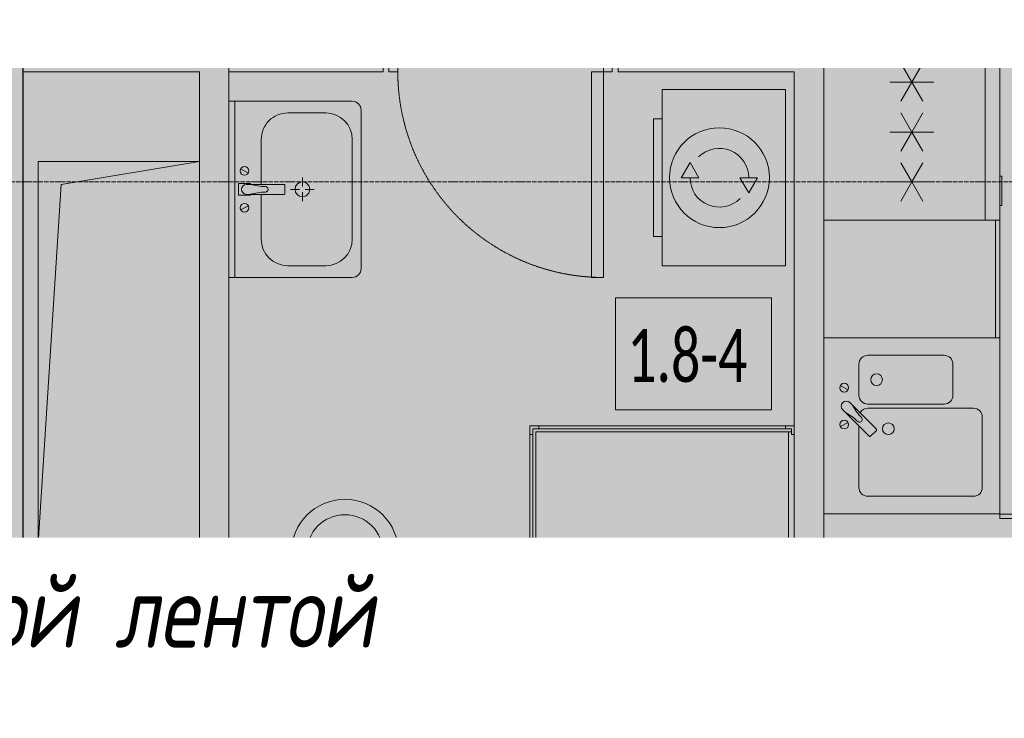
# Model space of a CAD drawing. Header units: millimetres. Extents: x -84210938 to 7466299, y -86687 to 22081.
# Tile 122 of 256: x 64716 to 68068, y -33925 to -31547. Entities that reach past the tile are written whole.
import ezdxf
from ezdxf import colors
from ezdxf.entities.mleader import LeaderData, LeaderLine
from ezdxf.math import Vec2, Vec3

# ---------------------------------------------------------------- set-up
doc = ezdxf.new("R2010")
doc.units = ezdxf.units.MM
for name, pattern in [('-D1-02х01', [3, 2, -1]), ('-D1-03x03', [6, 3, -3]), ('-D1d1-15x02', [19, 15, -2, 0, -2]), ('DASHDOT', [25.4, 12.7, -6.35, 0, -6.35])]:
    doc.linetypes.add(name, pattern=pattern)
for name, color, linetype, lineweight in [('_0', 7, 'Continuous', 13), ('A-000-MH_MASS', 7, '-D1-03x03', 5), ('A-010-A_ROOM', 7, 'Continuous', 18), ('A-200-M_WALL', 7, 'Continuous', 5), ('A-200-M_WALL_INT', 7, 'Continuous', 5), ('A-200-M_WALL_PAT', 7, 'Continuous', 5), ('A-230-M_FLOOR', 7, 'Continuous', 5), ('A-325-M_DOOR', 7, 'Continuous', 5), ('A-700-M_FFE', 7, 'Continuous', 5), ('dim_light', 12, 'Continuous', 9), ('dim_pot', 183, 'Continuous', 9), ('E-610-M_EPS', 7, 'Continuous', 5), ('M-520-M_DRAINAGE_FW', 7, 'Continuous', 5), ('M-567-M_MECH_EQP', 7, 'Continuous', 5), ('Z-060-M_DETAIL', 7, 'Continuous', 5), ('Оси', 7, 'Continuous', 5)]:
    doc.layers.add(name, color=color, linetype=linetype, lineweight=lineweight)
doc.layers.add('dim_razv', color=7, linetype='DASHDOT', lineweight=9, true_color=0x285228)
doc.layers.add('pol', color=7, linetype='Continuous', lineweight=15, true_color=0x55666d)
doc.styles.add('Calibri Light_2', font='Calibri light.ttf', dxfattribs={"width": 0.7, "height": 250})
doc.styles.add('fl_iso paper', font='isocpeur.ttf', dxfattribs={"width": 0.8, "oblique": 10})
doc.styles.add('In tre', font='isocpeur.ttf', dxfattribs={"width": 0.8, "oblique": 10})

# ---------------------------------------------------------------- blocks, each defined once
blk = doc.blocks.new('_DOT')
at = {"color": 0, "linetype": 'ByBlock'}
blk.add_line((-0.5, 0), (-1, 0), dxfattribs=at)
at = {"color": 0, "linetype": 'ByBlock', "const_width": 0.5}
blk.add_lwpolyline([(-0.25, 0, 1), (0.25, 0, 1)], format="xyb", close=True, dxfattribs=at)
blk = doc.blocks.new('A_DOR_Door - INT_3_Single_800Wx2100H-8410814-50_AS_Plan_23')
at = {"layer": 'A-325-M_DOOR'}
for p, q in [((-350, 50), (-350, 750)), ((-350, 750), (-310, 750)), ((-350, 50), (-350, 750)), ((-310, 750), (-310, 50)), ((-380, 50), (-380, -20)), ((-350, 50), (-380, 50)), ((-310, 50), (-350, 50)), ((-350, -20), (-350, 50)), ((380, 50), (350, 50)), ((350, 50), (350, -20)), ((380, -20), (380, 50)), ((-380, -20), (-350, -20)), ((350, -20), (380, -20))]:
    blk.add_line(p, q, dxfattribs=at)
at = {"layer": 'A-325-M_DOOR', "linetype": '-D1-02х01'}
blk.add_arc((-350, 50), 700, 360, 90, dxfattribs=at)
blk = doc.blocks.new('MR_Душевой поддон - Санузел с душем_900х900-2493956-50_AS_Plan_23')
at = {"layer": 'M-520-M_DRAINAGE_FW'}
for p, q in [((-70, 900), (-100, 900)), ((-100, 900), (-100, 870)), ((-90, 870), (-90, 890)), ((-90, 890), (-70, 890)), ((790, 890), (-90, 890)), ((-90, 890), (-90, 10)), ((-80, 10), (-80, 880)), ((-80, 880), (790, 880)), ((-70, 900), (770, 900)), ((-70, 890), (-70, 900)), ((800, 900), (770, 900)), ((770, 900), (770, 890)), ((770, 890), (790, 890)), ((780, 880), (780, 20)), ((790, 890), (790, 870)), ((790, 880), (790, 890)), ((800, 870), (800, 900)), ((-100, 30), (-100, 870)), ((-100, 870), (-90, 870)), ((790, 870), (800, 870)), ((338.7, 20), (338.7, 375.1)), ((361.3, 375.1), (361.3, 20)), ((251.9, 129.1), (298.9, 129.1)), ((251.9, 120), (251.9, 129.1)), ((251.9, 120), (298.9, 120)), ((251.9, 92.5), (251.9, 120)), ((298.9, 120), (251.9, 120)), ((298.9, 129.1), (298.9, 120)), ((298.9, 120), (298.9, 92.5)), ((298.9, 92.5), (251.9, 92.5)), ((253.8, 92.5), (296.6, 92.5)), ((253.8, 42), (253.8, 92.5)), ((266.7, 73.7), (338.7, 73.7)), ((296.6, 92.5), (296.6, 73.7)), ((361.3, 73.7), (428.7, 73.7)), ((455.7, 73.7), (479.1, 73.7)), ((479.1, 73.7), (479.1, 42)), ((266.7, 42), (253.8, 42)), ((264, 34), (296, 34)), ((264, 20), (264, 34)), ((338.7, 42), (266.7, 42)), ((266.7, 42), (293.6, 42)), ((266.7, 34), (266.7, 42)), ((293.6, 34), (266.7, 34)), ((293.6, 42), (293.6, 34)), ((296, 34), (296, 20)), ((479.1, 42), (361.3, 42)), ((414, 20), (414, 34)), ((414, 34), (446, 34)), ((416.4, 34), (416.4, 42)), ((416.4, 42), (443.3, 42)), ((443.3, 34), (416.4, 34)), ((443.3, 42), (443.3, 34)), ((446, 34), (446, 20)), ((-100, 30), (-100, 0)), ((-90, 30), (-100, 30)), ((-90, 10), (-90, 30)), ((-70, 10), (-90, 10)), ((-90, 10), (-80, 10)), ((250.2, 20), (-80, 20)), ((-70, 0), (-70, 10)), ((250.2, 20), (310, 20)), ((250.2, 0), (250.2, 20)), ((296, 20), (264, 20)), ((338.7, 20), (310, 20)), ((310, 20), (310, 0)), ((361.3, 20), (338.7, 20)), ((400, 20), (361.3, 20)), ((400, 0), (400, 20)), ((400, 20), (459.8, 20)), ((446, 20), (414, 20)), ((780, 20), (459.8, 20)), ((459.8, 20), (459.8, 0)), ((-100, 0), (-70, 0)), ((310, 0), (250.2, 0)), ((459.8, 0), (400, 0))]:
    blk.add_line(p, q, dxfattribs=at)
for centre, radius, start, end in [((350, 391.5), 110, 275.916, 264.084), ((350, 391.5), 20, 0, 180), ((350, 391.5), 20, 180, 0), ((350, 391.5), 20, 235.4667, 304.5333), ((450, 155.2), 20.9, 360, 180), ((450, 155.2), 20.9, 180, 360), ((442.2, 67.2), 15, 0, 180), ((442.2, 67.2), 15, 154.0483, 25.9517), ((442.2, 67.2), 15, 180, 0), ((350, 56.1), 15.5, 137.0093, 222.9907), ((350, 56.1), 15.5, 317.0093, 42.9907)]:
    blk.add_arc(centre, radius, start, end, dxfattribs=at)
blk = doc.blocks.new('MR_Унитаз напольный - Санузел с ванной-3100252-50_AS_Plan_23')
at = {"layer": 'M-520-M_DRAINAGE_FW'}
for p, q in [((-182.5, 0), (-182.5, 267.5)), ((-130, 267.5), (-130, 90)), ((130, 90), (130, 267.5)), ((182.5, 267.5), (182.5, 0)), ((-50, 150), (-50, 100)), ((-50, 135), (50, 135)), ((50, 100), (50, 150)), ((-90, 50), (90, 50)), ((182.5, 0), (-182.5, 0)), ((-182.5, -50), (-182.5, 0)), ((-182.5, 0), (182.5, 0)), ((182.5, 0), (182.5, -50)), ((-182.5, -50), (182.5, -50)), ((-182.5, -200), (-182.5, -50)), ((182.5, -50), (-182.5, -50)), ((182.5, -50), (182.5, -200)), ((182.5, -200), (-182.5, -200))]:
    blk.add_line(p, q, dxfattribs=at)
for centre, radius, start, end in [((0, 267.5), 182.5, 0, 180), ((0, 267.5), 130, 360, 180), ((0, 150), 50, 360, 180), ((-90, 90), 40, 180, 270), ((90, 90), 40, 270, 360), ((0, -125), 20, 360, 180), ((0, -125), 20, 180, 360)]:
    blk.add_arc(centre, radius, start, end, dxfattribs=at)
blk = doc.blocks.new('MR_Тумба-Умывальник с зеркалом - Тумба-умывальник_600-V56-50_AS_Plan_23')
at = {"layer": 'M-520-M_DRAINAGE_FW'}
for p, q in [((-300, 0), (-300, -420)), ((300, -420), (300, 0)), ((-300, -20), (300, -20)), ((20, -33.1), (-20, -33.1)), ((-20, -33.1), (-20, -73.1)), ((20, -73.1), (20, -33.1)), ((-69.7, -39.8), (-55.6, -66.3)), ((-17, -60), (-17, -73.1)), ((17, -73.1), (17, -60)), ((69.7, -39.8), (55.6, -66.3)), ((-20, -73.1), (-17, -73.1)), ((-17, -73.1), (-17, -187.9)), ((17, -187.9), (17, -73.1)), ((17, -73.1), (20, -73.1)), ((-17, -110), (-170, -110)), ((170, -110), (17, -110)), ((-260, -200), (-260, -330)), ((-14, -190.9), (14, -190.9)), ((260, -330), (260, -200)), ((0, -210), (0, -240)), ((-10, -250), (-40, -250)), ((0, -290), (0, -260)), ((40, -250), (10, -250)), ((-170, -420), (170, -420)), ((-270, -450), (270, -450))]:
    blk.add_line(p, q, dxfattribs=at)
for centre, radius, start, end in [((-62.7, -53.1), 15, 360, 180), ((-62.7, -53.1), 15, 180, 360), ((0, -60), 17, 360, 180), ((62.7, -53.1), 15, 360, 180), ((62.7, -53.1), 15, 180, 360), ((-217.6, -129.9), 208.5, 1.5946, 15.8177), ((217.6, -129.9), 208.5, 164.1823, 178.4054), ((-170, -200), 90, 90, 180), ((0, -124.1), 9.19, 180, 360), ((170, -200), 90, 360, 90), ((-14, -187.9), 3, 180, 270), ((-14, -187.9), 3, 195, 255), ((14, -187.9), 3, 270, 0), ((14, -187.9), 3, 285, 345), ((0, -250), 25, 0, 180), ((0, -250), 25, 180, 0), ((-170, -330), 90, 180, 270), ((170, -330), 90, 270, 360), ((-270, -420), 30, 180, 270), ((270, -420), 30, 270, 360)]:
    blk.add_arc(centre, radius, start, end, dxfattribs=at)
blk = doc.blocks.new('MR_Мойка - Кухонная мойка-2479835-50_AS_Plan_23')
at = {"layer": 'M-520-M_DRAINAGE_FW'}
for p, q in [((-300, -50), (-300, 550)), ((-300, 550), (300, 550)), ((-300, -50), (-300, 550)), ((300, 550), (300, -50)), ((-30, 490), (210, 490)), ((-60, 100), (-60, 460)), ((240, 460), (240, 100)), ((-210, 390), (-104, 390)), ((-240, 100), (-240, 360)), ((-74, 360), (-74, 100)), ((-69.8, 48.2), (11.4, 129.4)), ((35.5, 105.4), (-45.7, 24.2)), ((15.7, 129.4), (35.5, 109.6)), ((-104, 70), (-210, 70)), ((210, 70), (0.1, 70)), ((-79, 39), (-69.8, 48.2)), ((-136.7, 6.7), (-122.6, 33.3)), ((-45.7, 24.2), (-55, 14.9)), ((2.7, 6.7), (-11.4, 33.3)), ((300, -50), (-300, -50))]:
    blk.add_line(p, q, dxfattribs=at)
for centre, radius, start, end in [((-30, 460), 30, 90, 180), ((210, 460), 30, 0, 90), ((-210, 360), 30, 90, 180), ((-104, 360), 30, 0, 90), ((10, 170), 20, 0, 180), ((10, 170), 20, 180, 0), ((-157, 130), 20, 0, 180), ((-157, 130), 20, 180, 0), ((13.5, 127.3), 3, 45, 135), ((13.5, 127.3), 3, 45, 135), ((33.3, 107.5), 3, 315, 45), ((33.3, 107.5), 3, 315, 45), ((-210, 100), 30, 180, 270), ((-104, 100), 30, 270, 0), ((-171.5, 230.2), 208.5, 299.1823, 313.4054), ((-30, 100), 30, 180, 241.4489), ((-21.7, 72.3), 9.19, 315, 135), ((210, 100), 30, 270, 0), ((-129.7, 20), 15, 0, 180), ((-67, 26.9), 17, 135, 315), ((136.3, -77.5), 208.5, 136.5946, 150.8177), ((-4.3, 20), 15, 0, 180), ((-129.7, 20), 15, 180, 0), ((-4.3, 20), 15, 180, 0)]:
    blk.add_arc(centre, radius, start, end, dxfattribs=at)
blk = doc.blocks.new('MR_Доборный кухонный элемент - Доборный элемент-2474931-50_AS_Plan_23')
at = {"layer": 'A-700-M_FFE'}
for p, q in [((400, 0), (0, 0)), ((0, 0), (0, -585)), ((400, -585), (0, -585)), ((0, -585), (0, -600)), ((0, -585), (400, -585)), ((0, -600), (400, -600))]:
    blk.add_line(p, q, dxfattribs=at)
blk = doc.blocks.new('MR_Холодильник - Холодильник-2465095-50_AS_Plan_23')
at = {"layer": 'E-610-M_EPS'}
for p, q in [((300, 300), (-300, 300)), ((-300, 300), (-300, -250)), ((300, -250), (300, 300)), ((-170, 0), (-170, 75)), ((0, 0), (0, 75)), ((170, 75), (170, 0)), ((-235, 37.5), (-170, 0)), ((-105, 37.5), (-170, 0)), ((-65, 37.5), (0, 0)), ((65, 37.5), (0, 0)), ((170, 0), (105, 37.5)), ((170, 0), (235, 37.5)), ((-170, 0), (-235, -37.5)), ((-170, -75), (-170, 0)), ((-170, 0), (-105, -37.5)), ((105, -37.5), (170, 0)), ((235, -37.5), (170, 0)), ((170, 0), (170, -75)), ((0, 0), (-65, -37.5)), ((0, -75), (0, 0)), ((0, 0), (65, -37.5)), ((300, -250), (-300, -250)), ((-300, -250), (-300, -300)), ((-300, -250), (300, -250)), ((300, -300), (300, -250)), ((-300, -300), (300, -300)), ((-150, -300), (-250, -300)), ((-250, -300), (-250, -306.1)), ((-150, -306.1), (-150, -300)), ((-250, -306.1), (-150, -306.1))]:
    blk.add_line(p, q, dxfattribs=at)
blk = doc.blocks.new('MR_Стиральная машина - Стиральная машина_450-4908679-50_AS_Plan_23')
at = {"layer": 'E-610-M_EPS'}
for p, q in [((-200, 450), (200, 450)), ((-200, 420), (-200, 450)), ((200, 450), (200, 420)), ((-300, 420), (300, 420)), ((-300, 0), (-300, 420)), ((300, 420), (300, 0)), ((0, 355), (52, 325)), ((0, 295), (0, 355)), ((52, 325), (0, 295)), ((-52, 125), (0, 155)), ((0, 155), (0, 95)), ((0, 95), (-52, 125)), ((300, 0), (-300, 0))]:
    blk.add_line(p, q, dxfattribs=at)
for radius, start, end in [(170, 0, 180), (100, 90, 225), (100, 270, 45), (170, 180, 0)]:
    blk.add_arc((0, 225), radius, start, end, dxfattribs=at)
blk = doc.blocks.new('MR_Доборный кухонный элемент - Доборный элемент-2465071-50_AS_Plan_23')
at = {"layer": 'A-700-M_FFE'}
for p, q in [((600, 0), (0, 0)), ((0, 0), (0, -585)), ((600, -585), (0, -585)), ((0, -585), (0, -600)), ((0, -585), (600, -585)), ((0, -600), (600, -600)), ((600, -600), (600, -585))]:
    blk.add_line(p, q, dxfattribs=at)
blk = doc.blocks.new('A_MEQ_OpeningShaft-Rectangular - ВК-7976084-50_AS_Plan_23')
at = {"layer": 'Z-060-M_DETAIL', "linetype": '-D1-03x03'}
blk.add_hatch(color=256, dxfattribs=at).paths.add_polyline_path([(0, -300), (42.9, -42.9), (550, 0), (0, 0)])
at = {"layer": 'A-000-MH_MASS'}
for p, q in [((550, 0), (0, 0)), ((0, 0), (0, -300)), ((550, -300), (550, 0)), ((0, -300), (550, -300))]:
    blk.add_line(p, q, dxfattribs=at)
at = {"layer": 'Z-060-M_DETAIL'}
for p, q in [((550, 0), (0, 0)), ((0, 0), (0, -300)), ((42.9, -42.9), (550, 0)), ((550, 0), (550, -300)), ((0, -300), (42.9, -42.9)), ((0, -300), (550, -300))]:
    blk.add_line(p, q, dxfattribs=at)
blk = doc.blocks.new('A_MEQ_OpeningShaft-Rectangular - ОВ-7976050-50_AS_Plan_23')
at = {"layer": 'Z-060-M_DETAIL', "linetype": '-D1-03x03'}
blk.add_hatch(color=256, dxfattribs=at).paths.add_polyline_path([(0, -1300), (78.6, -78.6), (550, 0), (0, 0), (0, -619.7)])
at = {"layer": 'A-000-MH_MASS'}
for p, q in [((550, 0), (0, 0)), ((0, 0), (0, -1300)), ((550, -1300), (550, 0)), ((0, -1300), (550, -1300))]:
    blk.add_line(p, q, dxfattribs=at)
at = {"layer": 'Z-060-M_DETAIL'}
for p, q in [((550, 0), (0, 0)), ((0, 0), (0, -1300)), ((78.6, -78.6), (550, 0)), ((550, 0), (550, -1300)), ((0, -1300), (78.6, -78.6)), ((0, -1300), (550, -1300))]:
    blk.add_line(p, q, dxfattribs=at)

msp = doc.modelspace()

# ---------------------------------------------------------------- hatches: boundary and pattern name
at = {"true_color": 0xebf0f0}
for points in [[(64728, -31724.4), (65328, -31724.4), (65328, -31624.4), (64728, -31624.4)], [(65328, -33829.4), (65428, -33829.4), (65428, -31624.4), (65328, -31624.4), (65328, -33572.3)], [(64856.5, -33429.4), (65328, -33429.4), (65328, -33329.4), (64728, -33329.4), (64728, -33429.4), (64778, -33429.4)]]:
    msp.add_hatch(color=7, dxfattribs=at).paths.add_polyline_path(points)
at = {"layer": '_0', "transparency": 33554534}
h = msp.add_hatch(color=252, dxfattribs=at)
h.dxf.hatch_style = 1
h.paths.add_polyline_path([(35428, -49734.4), (73878, -49734.4), (73878, -19284.4), (35428, -19284.4)])
h.paths.add_polyline_path([(44528, -41629.4), (44528, -34929.4), (49428, -34929.4), (49428, -36429.4), (51028, -36429.4), (51028, -30029.4), (49428, -30029.4), (49428, -30779.4), (42778, -30779.4), (42778, -28029.4), (44528, -28029.4), (44528, -27979.4), (45303, -27979.4), (45303, -27379.4), (47528, -27379.4), (47528, -27979.4), (53578, -27979.4), (53578, -27379.4), (55478, -27379.4), (55478, -27979.4), (64478, -27979.4), (64478, -26229.4), (67788, -26229.4), (67788, -28219.4), (66578, -28219.4), (66578, -30029.4), (62978, -30029.4), (62978, -30829.4), (59878, -30829.4), (59878, -30029.4), (58628, -30029.4), (58628, -38979.4), (59728, -38979.4), (59728, -38079.4), (62978, -38079.4), (62978, -38979.4), (66878, -38979.4), (66878, -41429.4), (64478, -41429.4), (64478, -41029.4), (59923, -41029.4), (59923, -41629.4), (57898, -41629.4), (57898, -41029.4), (47038, -41029.4), (47038, -41629.4)], flags=16)
at = {"layer": 'A-200-M_WALL_PAT'}
h = msp.add_hatch(dxfattribs=at)
h.set_pattern_fill('FP_2', color=256, style=0, pattern_type=2)
h.set_pattern_definition([(45, (36177.975, -48979.44), (-57.02463, 57.02463), []), (45, (36235, -48979.44), (-57.02463, 57.02463), [100.806, -20.161, 3.353, -16.808])])
h.paths.add_polyline_path([(64567, -39179.4), (64728, -39179.4), (64728, -29829.4), (64528, -29829.4), (64528, -39179.4)])
h = msp.add_hatch(dxfattribs=at)
h.set_pattern_fill('FP_1', color=256, style=0, pattern_type=2)
h.set_pattern_definition([(45, (36177.98, -48979.44), (-75.43415, 75.43415), [106.68, -17.78, 3.556, -17.78]), (45, (36177.98, -48904.05), (-75.43415, 75.43415), []), (50, (36177.98, -48979.44), (127.52922, -11.15758), [13.335, -146.685]), (355, (36177.98, -48979.44), (-24.66966, 133.74002), [10.668, -117.348]), (100.451, (36188.6, -48980.37), (102.85973, 122.58178), [11.333, -124.663]), (46.184, (36177.98, -48943.88), (189.75516, -29.43036), [20.002, -220.027]), (96.636, (36193.79, -48946.33), (166.1822, 173.1996), [17, -186.995]), (351.184, (36177.98, -48943.88), (166.1839, 173.1976), [16.002, -176.022]), (21, (36195.76, -48952.77), (106.13027, -71.58603), [13.335, -146.685]), (326, (36195.76, -48952.77), (43.26188, 128.93175), [10.668, -117.348]), (71.451, (36204.6, -48958.73), (149.39198, 57.34505), [11.333, -124.663]), (37.5, (36177.975, -48979.436), (2.16223, 59.18836), [3.353, -112.573, 3.353, -115.773, -117.792]), (37.5, (36177.975, -48979.436), (2.16223, 59.18836), [-235.052, 3.353, -114.44]), (7.5, (36177.975, -48979.436), (46.77386, 70.12615), [3.353, -64.567, 3.353, -109.906, -44.894]), (7.5, (36177.975, -48979.436), (46.77386, 70.12615), [-181.178, 3.353, -41.542]), (327.5, (36138.326, -48979.436), (94.91367, -4.010093), [3.353, -41.097, 3.353, -135.331, -184.023]), (327.5, (36138.326, -48979.436), (94.91367, -4.010093), [-183.134, 3.353, -180.67]), (317.5, (36120.55, -48979.44), (103.69057, 17.79882), [3.353, -54.432, 3.353, -88.748, -130.683]), (317.5, (36120.55, -48979.44), (103.69057, 17.79882), [-149.885, 3.353, -127.33])])
h.paths.add_polyline_path([(72828, -34029.4), (72828, -33829.4), (64728, -33829.4), (64728, -34029.4), (70770.5, -34029.4)])

# ---------------------------------------------------------------- linework, layer by layer
at = {"layer": 'A-010-A_ROOM', "lineweight": 5, "flags": 128}
msp.add_lwpolyline([(66744.5, -32493.8), (67275.5, -32493.8), (67275.5, -32874.8), (66744.5, -32874.8)], close=True, dxfattribs=at)
at = {"layer": 'A-200-M_WALL', "lineweight": 25}
msp.add_line((64728, -39179.4), (64728, -30029.4), dxfattribs=at)
at = {"layer": 'A-200-M_WALL', "lineweight": 9}
for p, q in [((65428, -31624.4), (64728, -31624.4)), ((65428, -33829.4), (65428, -31624.4)), ((64728, -31724.4), (65328, -31724.4)), ((65328, -31724.4), (65328, -32029.4)), ((64778, -33329.4), (64728, -33329.4)), ((64728, -33429.4), (65328, -33429.4)), ((65328, -33429.4), (65328, -33529.4)), ((64778, -33829.4), (64728, -33829.4)), ((65640.5, -33829.4), (65428, -33829.4)), ((66453, -33829.4), (66005.5, -33829.4)), ((66803.2, -33829.4), (66483, -33829.4)), ((66953, -33829.4), (66863, -33829.4)), ((68053, -33829.4), (67012.8, -33829.4))]:
    msp.add_line(p, q, dxfattribs=at)
at = {"layer": 'A-200-M_WALL'}
msp.add_line((65328, -33829.4), (65428, -33829.4), dxfattribs=at)
at = {"layer": 'A-200-M_WALL_INT'}
for p, q in [((67452.2, -31624.4), (67452.2, -30179.4)), ((67453, -30179.4), (67453, -31629.4)), ((65428, -31624.4), (65953, -31624.4)), ((65953, -31624.4), (65953, -31724.4)), ((66753, -31624.4), (67453, -31624.4)), ((66753, -31724.4), (66753, -31624.4)), ((65953, -31724.4), (65428, -31724.4)), ((67353, -31724.4), (66753, -31724.4)), ((67353, -32929.4), (67353, -31724.4)), ((67353, -33829.4), (67353, -32959.4)), ((67453, -33229.4), (67453, -33829.4))]:
    msp.add_line(p, q, dxfattribs=at)
at = {"layer": 'A-230-M_FLOOR'}
msp.add_line((65953, -31624.4), (66753, -31624.4), dxfattribs=at)
at = {"layer": 'Оси', "linetype": '-D1d1-15x02'}
msp.add_line((32615.2, -32099.4), (74746.1, -32099.4), dxfattribs=at)

# ---------------------------------------------------------------- block references
at = {"layer": 'A-325-M_DOOR', "color": 8, "true_color": 0x7f7f7f, "rotation": 180}
msp.add_blockref('A_DOR_Door - INT_3_Single_800Wx2100H-8410814-50_AS_Plan_23', (66353, -31674.4), dxfattribs=at)
at = {"layer": 'A-700-M_FFE'}
for name, p, rotation in [('MR_Доборный кухонный элемент - Доборный элемент-2474931-50_AS_Plan_23', (67453, -32629.4), 89.99999999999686), ('MR_Доборный кухонный элемент - Доборный элемент-2465071-50_AS_Plan_23', (68653, -33829.7), 180)]:
    msp.add_blockref(name, p, dxfattribs=dict(at, rotation=rotation))
at = {"layer": 'E-610-M_EPS'}
for name, p, rotation in [('MR_Холодильник - Холодильник-2465095-50_AS_Plan_23', (67753, -31929.4), 89.99999999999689), ('MR_Стиральная машина - Стиральная машина_450-4908679-50_AS_Plan_23', (67323, -32084.8), 90.0000000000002)]:
    msp.add_blockref(name, p, dxfattribs=dict(at, rotation=rotation))
at = {"layer": 'M-520-M_DRAINAGE_FW'}
for name, p, rotation in [('MR_Тумба-Умывальник с зеркалом - Тумба-умывальник_600-V56-50_AS_Plan_23', (65428, -32124.4), 89.99999999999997), ('MR_Мойка - Кухонная мойка-2479835-50_AS_Plan_23', (67503, -32929.4), 270.0000000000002)]:
    msp.add_blockref(name, p, dxfattribs=dict(at, rotation=rotation))
for name, p in [('MR_Душевой поддон - Санузел с душем_900х900-2493956-50_AS_Plan_23', (66553, -33829.4)), ('MR_Унитаз напольный - Санузел с ванной-3100252-50_AS_Plan_23', (65823, -33629.4))]:
    msp.add_blockref(name, p, dxfattribs=at)
at = {"layer": 'M-567-M_MECH_EQP'}
for name, p in [('A_MEQ_OpeningShaft-Rectangular - ОВ-7976050-50_AS_Plan_23', (64778, -32029.4)), ('A_MEQ_OpeningShaft-Rectangular - ВК-7976084-50_AS_Plan_23', (64778, -33529.4))]:
    msp.add_blockref(name, p, dxfattribs=at)

# ---------------------------------------------------------------- texts
at = {"layer": 'A-010-A_ROOM', "lineweight": 5, "insert": (66784.3, -32600), "char_height": 180, "width": 577.215, "attachment_point": 1, "style": 'Calibri Light_2'}
msp.add_mtext('1.8-4 ', dxfattribs=at)

# ---------------------------------------------------------------- next in the draw order: leaders
at = {"layer": 'dim_light'}
ml = msp.add_multileader_mtext('Standard', dxfattribs=at)
ml.set_content('\\pxsm1,ql;Контурная подсветка потолка светодиодной лентой', color=256, style='fl_iso paper')
ml.set_leader_properties(lineweight=5)
ml.set_arrow_properties(name='DOT')
ml.build(insert=Vec2(0, 0))
ml.multileader.update_dxf_attribs({"has_dogleg": 0, "text_left_attachment_type": 6, "text_right_attachment_type": 6, "dogleg_length": 0.75, "arrow_head_size": 60, "scale": 40})
ctx = ml.context
ctx.base_point, ctx.scale, ctx.char_height, ctx.arrow_head_size, ctx.landing_gap_size, ctx.plane_origin = Vec3(59256.9, -33734.7), 40, 250, 60, 80, Vec3(61314.1, -26554.8)
ctx.left_attachment, ctx.right_attachment = 6, 6
notes = []
notes.append((ctx, [(1, (1, 1, 0), (59226.9, -33734.7), (1, 0), 30, [(0, [(55928, -34385)], 0, [])])]))
ctx.mtext.insert, ctx.mtext.width, ctx.mtext.defined_height, ctx.mtext.line_spacing_factor, ctx.mtext.flow_direction = Vec3(59336.9, -33434.7), 4067.72, 979.1, 0.7, 5
ctx.mtext.has_bg_fill, ctx.mtext.bg_color, ctx.mtext.bg_scale_factor, ctx.mtext.bg_transparency, ctx.mtext.use_window_bg_color = 1, -1027028792, 1.5, 0, 1
at = {"layer": 'dim_razv', "color": 0, "linetype": 'ByBlock'}
ml = msp.add_multileader_mtext('Standard', dxfattribs=at)
ml.set_content('Плитка керамогранитная, настенная', style='In tre')
ml.set_leader_properties()
ml.build(insert=Vec2(0, 0))
ml.multileader.update_dxf_attribs({"text_left_attachment_type": 6, "text_right_attachment_type": 6, "dogleg_length": 1, "arrow_head_size": 0, "scale": 50})
ctx = ml.context
ctx.base_point, ctx.scale, ctx.char_height, ctx.arrow_head_size, ctx.landing_gap_size, ctx.plane_origin = Vec3(48765.5, -31651.1), 50, 200, 0, 4.5, Vec3(61086.9, -29237.9)
ctx.left_attachment, ctx.right_attachment = 6, 6
notes.append((ctx, [(0, (1, 1, 0), (51495.3, -31651.1), (-1, 0), 50, [(1, [(53769.7, -30952.3)], 0, [])])]))
ctx.mtext.insert, ctx.mtext.width, ctx.mtext.defined_height, ctx.mtext.flow_direction = Vec3(48770, -31411.1), 3092.716, 696.6, 5
ctx.mtext.has_bg_fill, ctx.mtext.bg_color, ctx.mtext.bg_scale_factor, ctx.mtext.bg_transparency, ctx.mtext.use_window_bg_color = 1, -1027028792, 1.5, 0, 1
for ctx, leaders in notes:
    for number, flags, end, landing, length, lines in leaders:
        leader = LeaderData()
        leader.index, (leader.has_last_leader_line, leader.has_dogleg_vector, leader.attachment_direction) = number, flags
        leader.last_leader_point, leader.dogleg_vector, leader.dogleg_length = Vec3(end), Vec3(landing), length
        for number, points, colour, breaks in lines:
            line = LeaderLine()
            line.index, line.vertices, line.color, line.breaks = number, Vec3.list(points), colors.encode_raw_color(colour), breaks
            leader.lines.append(line)
        ctx.leaders.append(leader)

# ---------------------------------------------------------------- next in the draw order: leaders
at = {"layer": 'pol', "color": 1, "linetype": 'ByBlock', "true_color": 0xff0000}
ml = msp.add_multileader_mtext('Standard', dxfattribs=at)
ml.set_content('Лоток щелевой\\Pводоотводный в полу, модульный. Лщ-1', color=(255, 0, 0), style='In tre')
ml.set_leader_properties()
ml.build(insert=Vec2(0, 0))
ml.multileader.update_dxf_attribs({"text_left_attachment_type": 6, "text_right_attachment_type": 6, "dogleg_length": 1, "arrow_head_size": 0, "scale": 50})
ctx = ml.context
ctx.base_point, ctx.scale, ctx.char_height, ctx.arrow_head_size, ctx.landing_gap_size, ctx.plane_origin = Vec3(44962.2, -33947), 50, 200, 0, 4.5, Vec3(50883.5, -29201.2)
ctx.left_attachment, ctx.right_attachment = 6, 6
notes = []
notes.append((ctx, [(0, (1, 1, 0), (47228, -33947), (-1, 0), 50, [(1, [(49508, -37354.4)], 0, [])])]))
ctx.mtext.insert, ctx.mtext.width, ctx.mtext.defined_height, ctx.mtext.flow_direction = Vec3(44966.7, -33687), 2329.345, 696.6, 5
ctx.mtext.has_bg_fill, ctx.mtext.bg_color, ctx.mtext.bg_scale_factor, ctx.mtext.bg_transparency, ctx.mtext.use_window_bg_color = 1, -1027028792, 1.5, 0, 1
for ctx, leaders in notes:
    for number, flags, end, landing, length, lines in leaders:
        leader = LeaderData()
        leader.index, (leader.has_last_leader_line, leader.has_dogleg_vector, leader.attachment_direction) = number, flags
        leader.last_leader_point, leader.dogleg_vector, leader.dogleg_length = Vec3(end), Vec3(landing), length
        for number, points, colour, breaks in lines:
            line = LeaderLine()
            line.index, line.vertices, line.color, line.breaks = number, Vec3.list(points), colors.encode_raw_color(colour), breaks
            leader.lines.append(line)
        ctx.leaders.append(leader)

# ---------------------------------------------------------------- next in the draw order: leaders
at = {"layer": 'dim_pot', "color": 0, "linetype": 'ByBlock'}
ml = msp.add_multileader_mtext('Standard', dxfattribs=at)
ml.set_content('Лючок 400х400 для обслуживания запотолочных пожарных извещателей, расположение уточнить по месту', style='In tre')
ml.set_leader_properties()
ml.build(insert=Vec2(0, 0))
ml.multileader.update_dxf_attribs({"text_left_attachment_type": 6, "text_right_attachment_type": 6, "dogleg_length": 1, "arrow_head_size": 0, "scale": 50})
ctx = ml.context
ctx.base_point, ctx.scale, ctx.char_height, ctx.arrow_head_size, ctx.landing_gap_size, ctx.plane_origin = Vec3(59333.8, -34272.7), 50, 200, 0, 4.5, Vec3(66193.6, -29209.3)
ctx.left_attachment, ctx.right_attachment = 6, 6
notes = []
notes.append((ctx, [(1, (1, 1, 0), (59283.8, -34272.7), (1, 0), 50, [(0, [(55028, -37279.4), (55028, -31929.4)], 0, [])])]))
ctx.mtext.insert, ctx.mtext.width, ctx.mtext.defined_height, ctx.mtext.flow_direction = Vec3(59338.3, -34012.7), 3669.399, 696.6, 5
ctx.mtext.has_bg_fill, ctx.mtext.bg_color, ctx.mtext.bg_scale_factor, ctx.mtext.bg_transparency, ctx.mtext.use_window_bg_color = 1, -1027028792, 1.5, 0, 1
for ctx, leaders in notes:
    for number, flags, end, landing, length, lines in leaders:
        leader = LeaderData()
        leader.index, (leader.has_last_leader_line, leader.has_dogleg_vector, leader.attachment_direction) = number, flags
        leader.last_leader_point, leader.dogleg_vector, leader.dogleg_length = Vec3(end), Vec3(landing), length
        for number, points, colour, breaks in lines:
            line = LeaderLine()
            line.index, line.vertices, line.color, line.breaks = number, Vec3.list(points), colors.encode_raw_color(colour), breaks
            leader.lines.append(line)
        ctx.leaders.append(leader)

# ---------------------------------------------------------------- next in the draw order: leaders
at = {"layer": 'dim_razv', "color": 0, "linetype": 'ByBlock'}
ml = msp.add_multileader_mtext('Standard', dxfattribs=at)
ml.set_content('Плитка керамогранитная, настенная', style='In tre')
ml.set_leader_properties()
ml.build(insert=Vec2(0, 0))
ml.multileader.update_dxf_attribs({"text_left_attachment_type": 6, "text_right_attachment_type": 6, "dogleg_length": 1, "arrow_head_size": 0, "scale": 50})
ctx = ml.context
ctx.base_point, ctx.scale, ctx.char_height, ctx.arrow_head_size, ctx.landing_gap_size, ctx.plane_origin = Vec3(44363.8, -33880.6), 50, 200, 0, 4.5, Vec3(45376.6, -33948.9)
ctx.left_attachment, ctx.right_attachment = 6, 6
notes = []
notes.append((ctx, [(0, (1, 1, 0), (47093.6, -33880.6), (-1, 0), 50, [(1, [(47417.5, -35329.4)], 0, [])])]))
ctx.mtext.insert, ctx.mtext.width, ctx.mtext.defined_height, ctx.mtext.flow_direction = Vec3(44368.3, -33640.6), 3092.716, 696.6, 5
ctx.mtext.has_bg_fill, ctx.mtext.bg_color, ctx.mtext.bg_scale_factor, ctx.mtext.bg_transparency, ctx.mtext.use_window_bg_color = 1, -1027028792, 1.5, 0, 1
for ctx, leaders in notes:
    for number, flags, end, landing, length, lines in leaders:
        leader = LeaderData()
        leader.index, (leader.has_last_leader_line, leader.has_dogleg_vector, leader.attachment_direction) = number, flags
        leader.last_leader_point, leader.dogleg_vector, leader.dogleg_length = Vec3(end), Vec3(landing), length
        for number, points, colour, breaks in lines:
            line = LeaderLine()
            line.index, line.vertices, line.color, line.breaks = number, Vec3.list(points), colors.encode_raw_color(colour), breaks
            leader.lines.append(line)
        ctx.leaders.append(leader)

doc.saveas('drawing.dxf')
